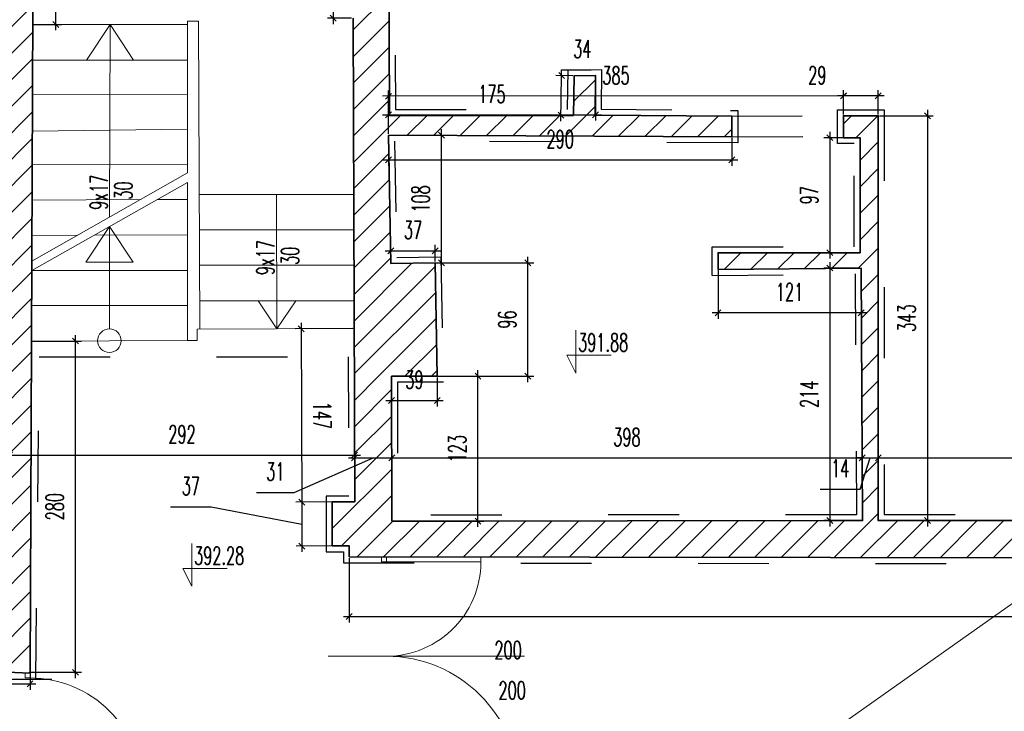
# Model space of a CAD drawing. Header units: millimetres. Extents: x 19887 to 192597, y -14203 to 39042.
# Tile 8 of 256: x 22705 to 23538, y -10427 to -9842. Entities that reach past the tile are written whole.
import ezdxf

# ---------------------------------------------------------------- set-up
doc = ezdxf.new("R2010")
doc.units = ezdxf.units.MM
doc.linetypes.add('ACAD_ISO03W100', pattern=[30, 12, -18])
doc.layers.get('Defpoints').update_dxf_attribs({"color": 4})
for name, color, linetype, lineweight in [('Basen_rzut_poziom_1_obrys', 252, 'Continuous', 35), ('Drzwi', 2, 'Continuous', 5), ('koty wysokościowe', 252, 'Continuous', 0), ('Schody', 252, 'Continuous', 5), ('Tabela', 1, 'Continuous', 0)]:
    doc.layers.add(name, color=color, linetype=linetype, lineweight=lineweight)
for name, color, linetype in [('Basen_rzut_poziom_1_widok', 252, 'Continuous'), ('Sufit podwieszany', 252, 'Continuous'), ('Wymiarowanie', 3, 'Continuous'), ('Wypełnienie', 252, 'Continuous')]:
    doc.layers.add(name, color=color, linetype=linetype)
doc.styles.add('ROMANS', font='romans.shx', dxfattribs={"width": 0.6})
doc.styles.get("Standard").update_dxf_attribs({"font": 'arial.ttf'})
doc.dimstyles.new('000001FB70622F18', dxfattribs={"dimtxt": 20, "dimasz": 5, "dimexe": 5, "dimexo": 1, "dimgap": 20, "dimtad": 1, "dimtoh": 1, "dimdec": 0, "dimtxsty": 'Standard', "dimblk": 'OBLIQUE', "dimcen": 0, "dimdle": 5, "dimclrd": 252, "dimclre": 252, "dimclrt": 252, "dimadec": 0, "dimazin": 0, "dimtfac": 1, "dimtdec": 0, "dimtmove": 0, "dimatfit": 3, "dimldrblk": 'OBLIQUE', "dimfxl": 150, "dimfxlon": 1, "dimlwd": 25, "dimlwe": 25, "dimarcsym": 1})
pattern_1 = [(45, (-31599.654, -23084.227), (-11.22532, 11.22532), [])]

# ---------------------------------------------------------------- blocks, each defined once
blk = doc.blocks.new('_Oblique')
at = {"color": 0, "linetype": 'ByBlock', "lineweight": -2}
blk.add_line((-0.5, -0.5), (0.5, 0.5), dxfattribs=at)
blk = doc.blocks.new('*D683')
at = {"layer": 'Defpoints', "color": 0}
for p in [(81.92, -4337.77), (81.92, -4338.6), (-209.93, -4340.14)]:
    blk.add_point(p, dxfattribs=at)
at = {"layer": 'Wymiarowanie', "color": 252, "linetype": 'Continuous', "lineweight": 25}
for p, q in [((-214.93, -4337.77), (86.92, -4337.77)), ((-209.93, -4339.14), (-209.93, -4332.77)), ((81.92, -4337.6), (81.92, -4332.77))]:
    blk.add_line(p, q, dxfattribs=at)
at = {"layer": 'Wymiarowanie', "color": 252, "linetype": 'ByBlock', "lineweight": 25, "xscale": 5, "yscale": 5, "zscale": 5, "rotation": 180}
blk.add_blockref('_Oblique', (-209.93, -4337.77), dxfattribs=at)
at = {"layer": 'Wymiarowanie', "color": 252, "linetype": 'ByBlock', "lineweight": 25, "xscale": 5, "yscale": 5, "zscale": 5}
blk.add_blockref('_Oblique', (81.92, -4337.77), dxfattribs=at)
at = {"layer": 'Wymiarowanie', "color": 252, "insert": (-64.01, -4320.27), "char_height": 15, "attachment_point": 5, "style": 'ROMANS'}
blk.add_mtext('292', dxfattribs=at)
blk = doc.blocks.new('*D684')
at = {"layer": 'Defpoints', "color": 0}
for p in [(81.92, -4338.6), (113.37, -4332.37), (113.37, -4340.16)]:
    blk.add_point(p, dxfattribs=at)
at = {"layer": 'Wymiarowanie', "color": 252, "linetype": 'Continuous', "lineweight": 25}
for p, q in [((113.37, -4333.37), (113.37, -4345.16)), ((30.92, -4369.35), (97.65, -4340.16)), ((76.92, -4340.16), (118.37, -4340.16)), ((81.92, -4339.6), (81.92, -4345.16)), ((-1.08, -4369.35), (30.92, -4369.35))]:
    blk.add_line(p, q, dxfattribs=at)
at = {"layer": 'Wymiarowanie', "color": 252, "linetype": 'ByBlock', "lineweight": 25, "xscale": 5, "yscale": 5, "zscale": 5, "rotation": 180}
blk.add_blockref('_Oblique', (81.92, -4340.16), dxfattribs=at)
at = {"layer": 'Wymiarowanie', "color": 252, "linetype": 'ByBlock', "lineweight": 25, "xscale": 5, "yscale": 5, "zscale": 5}
blk.add_blockref('_Oblique', (113.37, -4340.16), dxfattribs=at)
at = {"layer": 'Wymiarowanie', "color": 252, "insert": (14.92, -4351.85), "char_height": 15, "attachment_point": 5, "style": 'ROMANS'}
blk.add_mtext('31', dxfattribs=at)
blk = doc.blocks.new('*D685')
at = {"layer": 'Defpoints', "color": 0}
for p in [(113.37, -4332.37), (511.28, -4335.1), (511.28, -4340.16)]:
    blk.add_point(p, dxfattribs=at)
at = {"layer": 'Wymiarowanie', "color": 252, "linetype": 'Continuous', "lineweight": 25}
for p, q in [((113.37, -4333.37), (113.37, -4345.16)), ((511.28, -4336.1), (511.28, -4345.16)), ((108.37, -4340.16), (516.28, -4340.16))]:
    blk.add_line(p, q, dxfattribs=at)
at = {"layer": 'Wymiarowanie', "color": 252, "linetype": 'ByBlock', "lineweight": 25, "xscale": 5, "yscale": 5, "zscale": 5, "rotation": 180}
blk.add_blockref('_Oblique', (113.37, -4340.16), dxfattribs=at)
at = {"layer": 'Wymiarowanie', "color": 252, "linetype": 'ByBlock', "lineweight": 25, "xscale": 5, "yscale": 5, "zscale": 5}
blk.add_blockref('_Oblique', (511.28, -4340.16), dxfattribs=at)
at = {"layer": 'Wymiarowanie', "color": 252, "insert": (312.33, -4322.66), "char_height": 15, "attachment_point": 5, "style": 'ROMANS'}
blk.add_mtext('398', dxfattribs=at)
blk = doc.blocks.new('*D686')
at = {"layer": 'Defpoints', "color": 0}
for p in [(511.28, -4335.1), (524.94, -4340.16), (524.94, -4340.16)]:
    blk.add_point(p, dxfattribs=at)
at = {"layer": 'Wymiarowanie', "color": 252, "linetype": 'Continuous', "lineweight": 25}
for p, q in [((511.28, -4336.1), (511.28, -4345.16)), ((506.28, -4340.16), (529.94, -4340.16)), ((511.28, -4340.16), (506.28, -4340.16)), ((509.61, -4366.6), (518.11, -4340.16)), ((524.94, -4340.16), (529.94, -4340.16)), ((524.94, -4341.16), (524.94, -4345.16)), ((475.9, -4366.6), (509.61, -4366.6))]:
    blk.add_line(p, q, dxfattribs=at)
at = {"layer": 'Wymiarowanie', "color": 252, "linetype": 'ByBlock', "lineweight": 25, "xscale": 5, "yscale": 5, "zscale": 5}
blk.add_blockref('_Oblique', (511.28, -4340.16), dxfattribs=at)
at = {"layer": 'Wymiarowanie', "color": 252, "linetype": 'ByBlock', "lineweight": 25, "xscale": 5, "yscale": 5, "zscale": 5, "rotation": 180}
blk.add_blockref('_Oblique', (524.94, -4340.16), dxfattribs=at)
at = {"layer": 'Wymiarowanie', "color": 252, "insert": (492.76, -4349.1), "char_height": 15, "attachment_point": 5, "style": 'ROMANS'}
blk.add_mtext('14', dxfattribs=at)
blk = doc.blocks.new('*D688')
at = {"layer": 'Defpoints', "color": 0}
for p in [(524.94, -4340.16), (1058.67, -4340.16), (1058.67, -4340.16)]:
    blk.add_point(p, dxfattribs=at)
at = {"layer": 'Wymiarowanie', "color": 252, "linetype": 'Continuous', "lineweight": 25}
for p, q in [((524.94, -4339.16), (524.94, -4335.16)), ((1058.67, -4339.16), (1058.67, -4335.16)), ((519.94, -4340.16), (1063.67, -4340.16))]:
    blk.add_line(p, q, dxfattribs=at)
at = {"layer": 'Wymiarowanie', "color": 252, "linetype": 'ByBlock', "lineweight": 25, "xscale": 5, "yscale": 5, "zscale": 5, "rotation": 180}
blk.add_blockref('_Oblique', (524.94, -4340.16), dxfattribs=at)
at = {"layer": 'Wymiarowanie', "color": 252, "linetype": 'ByBlock', "lineweight": 25, "xscale": 5, "yscale": 5, "zscale": 5}
blk.add_blockref('_Oblique', (1058.67, -4340.16), dxfattribs=at)
at = {"layer": 'Wymiarowanie', "color": 252, "insert": (791.8, -4322.66), "char_height": 15, "attachment_point": 5, "style": 'ROMANS'}
blk.add_mtext('534', dxfattribs=at)
blk = doc.blocks.new('*D737')
at = {"layer": 'Defpoints', "color": 0}
for p in [(524.94, -4050.69), (524.94, -4393.21), (566.48, -4393.21)]:
    blk.add_point(p, dxfattribs=at)
at = {"layer": 'Wymiarowanie', "color": 252, "linetype": 'Continuous', "lineweight": 25}
for p, q in [((566.48, -4045.69), (566.48, -4398.21)), ((525.94, -4050.69), (571.48, -4050.69)), ((525.94, -4393.21), (571.48, -4393.21))]:
    blk.add_line(p, q, dxfattribs=at)
at = {"layer": 'Wymiarowanie', "color": 252, "linetype": 'ByBlock', "lineweight": 25, "xscale": 5, "yscale": 5, "zscale": 5}
for p, rotation in [((566.48, -4050.69), 90), ((566.48, -4393.21), 270)]:
    blk.add_blockref('_Oblique', p, dxfattribs=dict(at, rotation=rotation))
at = {"layer": 'Wymiarowanie', "color": 252, "insert": (548.98, -4221.95), "char_height": 15, "attachment_point": 5, "rotation": 90, "style": 'ROMANS'}
blk.add_mtext('343', dxfattribs=at)
blk = doc.blocks.new('*D726')
at = {"layer": 'Defpoints', "color": 0}
for p in [(495.44, -4033.97), (495.45, -4050.71), (524.94, -4050.69)]:
    blk.add_point(p, dxfattribs=at)
at = {"layer": 'Wymiarowanie', "color": 252, "linetype": 'Continuous', "lineweight": 25}
for p, q in [((495.45, -4049.71), (495.43, -4028.97)), ((524.93, -4049.69), (524.92, -4028.95)), ((495.44, -4033.97), (490.44, -4033.98)), ((529.92, -4033.95), (495.44, -4033.97))]:
    blk.add_line(p, q, dxfattribs=at)
at = {"layer": 'Wymiarowanie', "color": 252, "linetype": 'ByBlock', "lineweight": 25, "xscale": 5, "yscale": 5, "zscale": 5}
for p, rotation in [((495.44, -4033.97), 180.0448342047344), ((524.92, -4033.95), 0.04483420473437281)]:
    blk.add_blockref('_Oblique', p, dxfattribs=dict(at, rotation=rotation))
at = {"layer": 'Wymiarowanie', "color": 252, "insert": (473.37, -4016.48), "char_height": 15, "attachment_point": 5, "style": 'ROMANS'}
blk.add_mtext('29', dxfattribs=at)
blk = doc.blocks.new('*D738')
at = {"layer": 'Defpoints', "color": 0}
for p in [(110.67, -4034.25), (495.45, -4050.69), (110.7, -4067.04)]:
    blk.add_point(p, dxfattribs=at)
at = {"layer": 'Wymiarowanie', "color": 252, "linetype": 'Continuous', "lineweight": 25}
for p, q in [((110.7, -4066.04), (110.67, -4029.25)), ((495.45, -4049.69), (495.43, -4028.95)), ((500.44, -4033.95), (105.67, -4034.25))]:
    blk.add_line(p, q, dxfattribs=at)
at = {"layer": 'Wymiarowanie', "color": 252, "linetype": 'ByBlock', "lineweight": 25, "xscale": 5, "yscale": 5, "zscale": 5}
for p, rotation in [((110.67, -4034.25), 180.0448342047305), ((495.44, -4033.95), 0.0448342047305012)]:
    blk.add_blockref('_Oblique', p, dxfattribs=dict(at, rotation=rotation))
at = {"layer": 'Wymiarowanie', "color": 252, "insert": (303.04, -4016.6), "char_height": 15, "attachment_point": 5, "rotation": 0.04483, "style": 'ROMANS'}
blk.add_mtext('385', dxfattribs=at)
blk = doc.blocks.new('*D734')
at = {"layer": 'Defpoints', "color": 0}
for p in [(285.68, -4016.56), (285.71, -4049.83), (110.7, -4067.04)]:
    blk.add_point(p, dxfattribs=at)
at = {"layer": 'Wymiarowanie', "color": 252, "linetype": 'Continuous', "lineweight": 25}
for p, q in [((285.68, -4017.56), (285.71, -4054.83)), ((110.7, -4066.04), (110.68, -4044.96)), ((105.68, -4049.97), (290.71, -4049.82))]:
    blk.add_line(p, q, dxfattribs=at)
at = {"layer": 'Wymiarowanie', "color": 252, "linetype": 'ByBlock', "lineweight": 25, "xscale": 5, "yscale": 5, "zscale": 5}
for p, rotation in [((110.68, -4049.96), 180.0448342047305), ((285.71, -4049.83), 0.04483420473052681)]:
    blk.add_blockref('_Oblique', p, dxfattribs=dict(at, rotation=rotation))
at = {"layer": 'Wymiarowanie', "color": 252, "insert": (198.18, -4032.4), "char_height": 15, "attachment_point": 5, "rotation": 0.04483, "style": 'ROMANS'}
blk.add_mtext('175', dxfattribs=at)
blk = doc.blocks.new('*D739')
at = {"layer": 'Defpoints', "color": 0}
for p in [(257.06, -4016.71), (267.56, -4016.85), (267.11, -4050.4)]:
    blk.add_point(p, dxfattribs=at)
at = {"layer": 'Wymiarowanie', "color": 252, "linetype": 'Continuous', "lineweight": 25}
for p, q in [((257.06, -4016.71), (257.12, -4011.71)), ((257.12, -4011.71), (282.12, -4011.71)), ((266.56, -4016.84), (252.06, -4016.65)), ((256.55, -4055.27), (257.06, -4016.71)), ((266.11, -4050.39), (251.61, -4050.2))]:
    blk.add_line(p, q, dxfattribs=at)
at = {"layer": 'Wymiarowanie', "color": 252, "linetype": 'ByBlock', "lineweight": 25, "xscale": 5, "yscale": 5, "zscale": 5}
for p, rotation in [((257.06, -4016.71), 89.23897459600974), ((256.61, -4050.27), 269.2389745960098)]:
    blk.add_blockref('_Oblique', p, dxfattribs=dict(at, rotation=rotation))
at = {"layer": 'Wymiarowanie', "color": 252, "insert": (274.62, -3994.21), "char_height": 15, "attachment_point": 5, "style": 'ROMANS'}
blk.add_mtext('34', dxfattribs=at)
blk = doc.blocks.new('*D744')
at = {"layer": 'Defpoints', "color": 0}
for p in [(80.7, -3819.9), (63.92, -3968.2), (80.36, -3968.24)]:
    blk.add_point(p, dxfattribs=at)
at = {"layer": 'Wymiarowanie', "color": 252, "linetype": 'Continuous', "lineweight": 25}
for p, q in [((79.7, -3819.9), (59.26, -3819.85)), ((64.27, -3814.86), (63.91, -3973.2)), ((79.36, -3968.24), (58.92, -3968.19))]:
    blk.add_line(p, q, dxfattribs=at)
at = {"layer": 'Wymiarowanie', "color": 252, "linetype": 'ByBlock', "lineweight": 25, "xscale": 5, "yscale": 5, "zscale": 5}
for p, rotation in [((64.26, -3819.86), 89.86940026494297), ((63.92, -3968.2), 269.869400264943)]:
    blk.add_blockref('_Oblique', p, dxfattribs=dict(at, rotation=rotation))
at = {"layer": 'Wymiarowanie', "color": 252, "insert": (46.59, -3893.99), "char_height": 15, "attachment_point": 5, "rotation": 89.8694, "style": 'ROMANS'}
blk.add_mtext('148', dxfattribs=at)
blk = doc.blocks.new('*D745')
at = {"layer": 'Defpoints', "color": 0}
for p in [(81.57, -4230.79), (37.29, -4377.61), (82.05, -4377.46)]:
    blk.add_point(p, dxfattribs=at)
at = {"layer": 'Wymiarowanie', "color": 252, "linetype": 'Continuous', "lineweight": 25}
for p, q in [((80.57, -4230.79), (31.8, -4230.95)), ((36.79, -4225.93), (37.31, -4382.61)), ((81.05, -4377.47), (32.29, -4377.63))]:
    blk.add_line(p, q, dxfattribs=at)
at = {"layer": 'Wymiarowanie', "color": 252, "linetype": 'ByBlock', "lineweight": 25, "xscale": 5, "yscale": 5, "zscale": 5}
for p, rotation in [((36.8, -4230.93), 90.18909408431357), ((37.29, -4377.61), 270.1890940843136)]:
    blk.add_blockref('_Oblique', p, dxfattribs=dict(at, rotation=rotation))
at = {"layer": 'Wymiarowanie', "color": 252, "insert": (54.55, -4304.21), "char_height": 15, "attachment_point": 5, "rotation": 270.18909, "style": 'ROMANS'}
blk.add_mtext('147', dxfattribs=at)
blk = doc.blocks.new('*D746')
at = {"layer": 'Defpoints', "color": 0}
for p in [(82.05, -4377.46), (37.41, -4414.79), (63.03, -4414.71)]:
    blk.add_point(p, dxfattribs=at)
at = {"layer": 'Wymiarowanie', "color": 252, "linetype": 'Continuous', "lineweight": 25}
for p, q in [((81.05, -4377.47), (32.29, -4377.63)), ((37.27, -4372.61), (37.43, -4419.79)), ((-73.79, -4381.62), (-39.22, -4381.62)), ((-39.22, -4381.62), (37.35, -4396.2)), ((62.03, -4414.71), (32.41, -4414.81))]:
    blk.add_line(p, q, dxfattribs=at)
at = {"layer": 'Wymiarowanie', "color": 252, "linetype": 'ByBlock', "lineweight": 25, "xscale": 5, "yscale": 5, "zscale": 5}
for p, rotation in [((37.29, -4377.61), 90.18909408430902), ((37.41, -4414.79), 270.189094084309)]:
    blk.add_blockref('_Oblique', p, dxfattribs=dict(at, rotation=rotation))
at = {"layer": 'Wymiarowanie', "color": 252, "insert": (-56.51, -4364.12), "char_height": 15, "attachment_point": 5, "style": 'ROMANS'}
blk.add_mtext('37', dxfattribs=at)
blk = doc.blocks.new('*D783')
at = {"layer": 'Defpoints', "color": 0}
for p in [(77.45, -4423.96), (1299.19, -4423.96), (1299.19, -4474.4)]:
    blk.add_point(p, dxfattribs=at)
at = {"layer": 'Wymiarowanie', "color": 252, "linetype": 'Continuous', "lineweight": 25}
for p, q in [((77.45, -4424.96), (77.45, -4479.4)), ((1299.19, -4424.96), (1299.19, -4479.4)), ((72.45, -4474.4), (1304.19, -4474.4))]:
    blk.add_line(p, q, dxfattribs=at)
at = {"layer": 'Wymiarowanie', "color": 252, "linetype": 'ByBlock', "lineweight": 25, "xscale": 5, "yscale": 5, "zscale": 5, "rotation": 180}
blk.add_blockref('_Oblique', (77.45, -4474.4), dxfattribs=at)
at = {"layer": 'Wymiarowanie', "color": 252, "linetype": 'ByBlock', "lineweight": 25, "xscale": 5, "yscale": 5, "zscale": 5}
blk.add_blockref('_Oblique', (1299.19, -4474.4), dxfattribs=at)
at = {"layer": 'Wymiarowanie', "color": 252, "insert": (688.32, -4456.9), "char_height": 15, "attachment_point": 5, "style": 'ROMANS'}
blk.add_mtext('1222', dxfattribs=at)
blk = doc.blocks.new('*D943')
at = {"layer": 'Defpoints', "color": 0}
for p in [(-225.46, -4519.12), (-192.56, -4521.62), (-192.56, -4531.39)]:
    blk.add_point(p, dxfattribs=at)
at = {"layer": 'Wymiarowanie', "color": 252, "linetype": 'Continuous', "lineweight": 25}
for p, q in [((-225.46, -4520.12), (-225.46, -4536.39)), ((-192.56, -4522.62), (-192.56, -4536.39)), ((-225.46, -4531.39), (-541.72, -4531.39)), ((-230.46, -4531.39), (-187.56, -4531.39))]:
    blk.add_line(p, q, dxfattribs=at)
at = {"layer": 'Wymiarowanie', "color": 252, "linetype": 'ByBlock', "lineweight": 25, "xscale": 5, "yscale": 5, "zscale": 5, "rotation": 180}
blk.add_blockref('_Oblique', (-225.46, -4531.39), dxfattribs=at)
at = {"layer": 'Wymiarowanie', "color": 252, "linetype": 'ByBlock', "lineweight": 25, "xscale": 5, "yscale": 5, "zscale": 5}
blk.add_blockref('_Oblique', (-192.56, -4531.39), dxfattribs=at)
at = {"layer": 'Wymiarowanie', "color": 252, "insert": (-524.43, -4513.89), "char_height": 15, "attachment_point": 5, "style": 'ROMANS'}
blk.add_mtext('33', dxfattribs=at)
blk = doc.blocks.new('*D964')
at = {"layer": 'Defpoints', "color": 0}
for p in [(113.27, -4271.1), (186.35, -4271.1), (113.48, -4393.63)]:
    blk.add_point(p, dxfattribs=at)
at = {"layer": 'Wymiarowanie', "color": 252, "linetype": 'Continuous', "lineweight": 25}
for p, q in [((114.27, -4271.1), (191.35, -4271.1)), ((186.35, -4398.63), (186.35, -4266.1)), ((114.48, -4393.63), (191.35, -4393.63))]:
    blk.add_line(p, q, dxfattribs=at)
at = {"layer": 'Wymiarowanie', "color": 252, "linetype": 'ByBlock', "lineweight": 25, "xscale": 5, "yscale": 5, "zscale": 5}
for p, rotation in [((186.35, -4271.1), 90.00000000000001), ((186.35, -4393.63), 270)]:
    blk.add_blockref('_Oblique', p, dxfattribs=dict(at, rotation=rotation))
at = {"layer": 'Wymiarowanie', "color": 252, "insert": (168.85, -4332.37), "char_height": 15, "attachment_point": 5, "rotation": 90, "style": 'ROMANS'}
blk.add_mtext('123', dxfattribs=at)
blk = doc.blocks.new('*D945')
at = {"layer": 'Defpoints', "color": 0}
for p in [(150.09, -4175.13), (228.59, -4175.13), (113.27, -4271.1)]:
    blk.add_point(p, dxfattribs=at)
at = {"layer": 'Wymiarowanie', "color": 252, "linetype": 'Continuous', "lineweight": 25}
for p, q in [((228.59, -4276.1), (228.59, -4170.13)), ((151.09, -4175.13), (233.59, -4175.13)), ((114.27, -4271.1), (233.59, -4271.1))]:
    blk.add_line(p, q, dxfattribs=at)
at = {"layer": 'Wymiarowanie', "color": 252, "linetype": 'ByBlock', "lineweight": 25, "xscale": 5, "yscale": 5, "zscale": 5}
for p, rotation in [((228.59, -4175.13), 90.00000000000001), ((228.59, -4271.1), 270)]:
    blk.add_blockref('_Oblique', p, dxfattribs=dict(at, rotation=rotation))
at = {"layer": 'Wymiarowanie', "color": 252, "insert": (211.09, -4223.12), "char_height": 15, "attachment_point": 5, "rotation": 90, "style": 'ROMANS'}
blk.add_mtext('96', dxfattribs=at)
blk = doc.blocks.new('*D967')
at = {"layer": 'Defpoints', "color": 0}
for p in [(110.7, -4067.04), (155.43, -4067.04), (150.09, -4175.13)]:
    blk.add_point(p, dxfattribs=at)
at = {"layer": 'Wymiarowanie', "color": 252, "linetype": 'Continuous', "lineweight": 25}
for p, q in [((155.43, -4180.13), (155.43, -4062.04)), ((111.7, -4067.04), (160.43, -4067.04)), ((151.09, -4175.13), (160.43, -4175.13))]:
    blk.add_line(p, q, dxfattribs=at)
at = {"layer": 'Wymiarowanie', "color": 252, "linetype": 'ByBlock', "lineweight": 25, "xscale": 5, "yscale": 5, "zscale": 5}
for p, rotation in [((155.43, -4067.04), 90.00000000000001), ((155.43, -4175.13), 270)]:
    blk.add_blockref('_Oblique', p, dxfattribs=dict(at, rotation=rotation))
at = {"layer": 'Wymiarowanie', "color": 252, "insert": (137.93, -4121.09), "char_height": 15, "attachment_point": 5, "rotation": 90, "style": 'ROMANS'}
blk.add_mtext('108', dxfattribs=at)
blk = doc.blocks.new('*D968')
at = {"layer": 'Defpoints', "color": 0}
for p in [(509.48, -4069.28), (484.01, -4166.57), (509.48, -4166.57)]:
    blk.add_point(p, dxfattribs=at)
at = {"layer": 'Wymiarowanie', "color": 252, "linetype": 'Continuous', "lineweight": 25}
for p, q in [((484.01, -4064.28), (484.01, -4171.57)), ((508.48, -4069.28), (479.01, -4069.28)), ((508.48, -4166.57), (479.01, -4166.57))]:
    blk.add_line(p, q, dxfattribs=at)
at = {"layer": 'Wymiarowanie', "color": 252, "linetype": 'ByBlock', "lineweight": 25, "xscale": 5, "yscale": 5, "zscale": 5}
for p, rotation in [((484.01, -4069.28), 90.00000000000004), ((484.01, -4166.57), 270)]:
    blk.add_blockref('_Oblique', p, dxfattribs=dict(at, rotation=rotation))
at = {"layer": 'Wymiarowanie', "color": 252, "insert": (466.51, -4117.93), "char_height": 15, "attachment_point": 5, "rotation": 90, "style": 'ROMANS'}
blk.add_mtext('97', dxfattribs=at)
blk = doc.blocks.new('*D965')
at = {"layer": 'Defpoints', "color": 0}
for p in [(510.4, -4179.52), (484.01, -4393.22), (511.6, -4393.22)]:
    blk.add_point(p, dxfattribs=at)
at = {"layer": 'Wymiarowanie', "color": 252, "linetype": 'Continuous', "lineweight": 25}
for p, q in [((509.4, -4179.52), (479.01, -4179.52)), ((484.01, -4174.52), (484.01, -4398.22)), ((510.6, -4393.22), (479.01, -4393.22))]:
    blk.add_line(p, q, dxfattribs=at)
at = {"layer": 'Wymiarowanie', "color": 252, "linetype": 'ByBlock', "lineweight": 25, "xscale": 5, "yscale": 5, "zscale": 5}
for p, rotation in [((484.01, -4179.52), 90.00000000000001), ((484.01, -4393.22), 270)]:
    blk.add_blockref('_Oblique', p, dxfattribs=dict(at, rotation=rotation))
at = {"layer": 'Wymiarowanie', "color": 252, "insert": (466.51, -4286.37), "char_height": 15, "attachment_point": 5, "rotation": 90, "style": 'ROMANS'}
blk.add_mtext('214', dxfattribs=at)
blk = doc.blocks.new('*D941')
at = {"layer": 'Defpoints', "color": 0}
for p in [(389.36, -4179.52), (510.4, -4179.52), (389.36, -4217.4)]:
    blk.add_point(p, dxfattribs=at)
at = {"layer": 'Wymiarowanie', "color": 252, "linetype": 'Continuous', "lineweight": 25}
for p, q in [((389.36, -4180.52), (389.36, -4222.4)), ((510.4, -4180.52), (510.4, -4222.4)), ((515.4, -4217.4), (384.36, -4217.4))]:
    blk.add_line(p, q, dxfattribs=at)
at = {"layer": 'Wymiarowanie', "color": 252, "linetype": 'ByBlock', "lineweight": 25, "xscale": 5, "yscale": 5, "zscale": 5, "rotation": 180}
blk.add_blockref('_Oblique', (389.36, -4217.4), dxfattribs=at)
at = {"layer": 'Wymiarowanie', "color": 252, "linetype": 'ByBlock', "lineweight": 25, "xscale": 5, "yscale": 5, "zscale": 5}
blk.add_blockref('_Oblique', (510.4, -4217.4), dxfattribs=at)
at = {"layer": 'Wymiarowanie', "color": 252, "insert": (449.88, -4199.9), "char_height": 15, "attachment_point": 5, "style": 'ROMANS'}
blk.add_mtext('121', dxfattribs=at)
blk = doc.blocks.new('*D942')
at = {"layer": 'Defpoints', "color": 0}
for p in [(150.09, -4164.96), (112.69, -4175.75), (150.09, -4175.13)]:
    blk.add_point(p, dxfattribs=at)
at = {"layer": 'Wymiarowanie', "color": 252, "linetype": 'Continuous', "lineweight": 25}
for p, q in [((112.69, -4174.75), (112.69, -4159.96)), ((150.09, -4174.13), (150.09, -4159.96)), ((107.69, -4164.96), (155.09, -4164.96))]:
    blk.add_line(p, q, dxfattribs=at)
at = {"layer": 'Wymiarowanie', "color": 252, "linetype": 'ByBlock', "lineweight": 25, "xscale": 5, "yscale": 5, "zscale": 5, "rotation": 180}
blk.add_blockref('_Oblique', (112.69, -4164.96), dxfattribs=at)
at = {"layer": 'Wymiarowanie', "color": 252, "linetype": 'ByBlock', "lineweight": 25, "xscale": 5, "yscale": 5, "zscale": 5}
blk.add_blockref('_Oblique', (150.09, -4164.96), dxfattribs=at)
at = {"layer": 'Wymiarowanie', "color": 252, "insert": (131.39, -4147.46), "char_height": 15, "attachment_point": 5, "style": 'ROMANS'}
blk.add_mtext('37', dxfattribs=at)
blk = doc.blocks.new('*D969')
at = {"layer": 'Defpoints', "color": 0}
for p in [(113.27, -4271.1), (151.95, -4271.1), (151.95, -4291.59)]:
    blk.add_point(p, dxfattribs=at)
at = {"layer": 'Wymiarowanie', "color": 252, "linetype": 'Continuous', "lineweight": 25}
for p, q in [((113.27, -4272.1), (113.27, -4296.59)), ((151.95, -4272.1), (151.95, -4296.59)), ((108.27, -4291.59), (156.95, -4291.59))]:
    blk.add_line(p, q, dxfattribs=at)
at = {"layer": 'Wymiarowanie', "color": 252, "linetype": 'ByBlock', "lineweight": 25, "xscale": 5, "yscale": 5, "zscale": 5, "rotation": 180}
blk.add_blockref('_Oblique', (113.27, -4291.59), dxfattribs=at)
at = {"layer": 'Wymiarowanie', "color": 252, "linetype": 'ByBlock', "lineweight": 25, "xscale": 5, "yscale": 5, "zscale": 5}
blk.add_blockref('_Oblique', (151.95, -4291.59), dxfattribs=at)
at = {"layer": 'Wymiarowanie', "color": 252, "insert": (132.61, -4274.09), "char_height": 15, "attachment_point": 5, "style": 'ROMANS'}
blk.add_mtext('39', dxfattribs=at)
blk = doc.blocks.new('*D973')
at = {"layer": 'Defpoints', "color": 0}
for p in [(110.7, -4067.04), (401.01, -4068.51), (401.01, -4088.01)]:
    blk.add_point(p, dxfattribs=at)
at = {"layer": 'Wymiarowanie', "color": 252, "linetype": 'Continuous', "lineweight": 25}
for p, q in [((110.7, -4068.04), (110.7, -4093.01)), ((401.01, -4069.51), (401.01, -4093.01)), ((105.7, -4088.01), (406.01, -4088.01))]:
    blk.add_line(p, q, dxfattribs=at)
at = {"layer": 'Wymiarowanie', "color": 252, "linetype": 'ByBlock', "lineweight": 25, "xscale": 5, "yscale": 5, "zscale": 5, "rotation": 180}
blk.add_blockref('_Oblique', (110.7, -4088.01), dxfattribs=at)
at = {"layer": 'Wymiarowanie', "color": 252, "linetype": 'ByBlock', "lineweight": 25, "xscale": 5, "yscale": 5, "zscale": 5}
blk.add_blockref('_Oblique', (401.01, -4088.01), dxfattribs=at)
at = {"layer": 'Wymiarowanie', "color": 252, "insert": (255.86, -4070.51), "char_height": 15, "attachment_point": 5, "style": 'ROMANS'}
blk.add_mtext('290', dxfattribs=at)
blk = doc.blocks.new('*D1014')
at = {"layer": 'Defpoints', "color": 0}
for p in [(-191.4, -4241.32), (-154.12, -4241.32), (-192.56, -4521.62)]:
    blk.add_point(p, dxfattribs=at)
at = {"layer": 'Wymiarowanie', "color": 252, "linetype": 'Continuous', "lineweight": 25}
for p, q in [((-154.12, -4526.62), (-154.12, -4236.32)), ((-190.4, -4241.32), (-149.12, -4241.32)), ((-191.56, -4521.62), (-149.12, -4521.62))]:
    blk.add_line(p, q, dxfattribs=at)
at = {"layer": 'Wymiarowanie', "color": 252, "linetype": 'ByBlock', "lineweight": 25, "xscale": 5, "yscale": 5, "zscale": 5}
for p, rotation in [((-154.12, -4241.32), 90.00000000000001), ((-154.12, -4521.62), 270)]:
    blk.add_blockref('_Oblique', p, dxfattribs=dict(at, rotation=rotation))
at = {"layer": 'Wymiarowanie', "color": 252, "insert": (-171.62, -4381.47), "char_height": 15, "attachment_point": 5, "rotation": 90, "style": 'ROMANS'}
blk.add_mtext('280', dxfattribs=at)
blk = doc.blocks.new('*D1015')
at = {"layer": 'Defpoints', "color": 0}
for p in [(-189.64, -3819.9), (-170.76, -3819.9), (-190.28, -3973.41)]:
    blk.add_point(p, dxfattribs=at)
at = {"layer": 'Wymiarowanie', "color": 252, "linetype": 'Continuous', "lineweight": 25}
for p, q in [((-188.64, -3819.9), (-165.76, -3819.9)), ((-170.76, -3978.41), (-170.76, -3814.9)), ((-189.28, -3973.41), (-165.76, -3973.41))]:
    blk.add_line(p, q, dxfattribs=at)
at = {"layer": 'Wymiarowanie', "color": 252, "linetype": 'ByBlock', "lineweight": 25, "xscale": 5, "yscale": 5, "zscale": 5}
for p, rotation in [((-170.76, -3819.9), 90.00000000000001), ((-170.76, -3973.41), 270)]:
    blk.add_blockref('_Oblique', p, dxfattribs=dict(at, rotation=rotation))
at = {"layer": 'Wymiarowanie', "color": 252, "insert": (-188.26, -3896.65), "char_height": 15, "attachment_point": 5, "rotation": 90, "style": 'ROMANS'}
blk.add_mtext('154', dxfattribs=at)
blk = doc.blocks.new('G$CF5E15B28')
at = {"layer": 'Wypełnienie'}
h = blk.add_hatch(dxfattribs=at)
h.set_pattern_fill('ANSI31', color=253, scale=5, angle=90)
h.set_pattern_definition(pattern_1)
h.paths.add_polyline_path([(-218.86, -2444.53), (-225.46, -4520.85), (-192.57, -4522.4), (-189.64, -3819.9), (80.7, -3819.9), (80.7, -3790.84), (-188.6, -3790.87), (-188.6, -2444.53)])
h = blk.add_hatch(dxfattribs=at)
h.set_pattern_fill('ANSI31', color=253, scale=5, angle=90)
h.set_pattern_definition(pattern_1)
h.paths.add_polyline_path([(110.69, -3844.47), (132.03, -3844.34), (131.89, -3822.1), (267.08, -3822.1), (267.28, -3907.97), (262.73, -3907.97), (262.73, -3917.17), (267.26, -3917.17), (267.26, -3922.32), (285.44, -3922.32), (285.44, -3822.39), (289.87, -3822.39), (289.87, -3790.87), (80.7, -3790.84), (80.97, -4050.51), (111.5, -4050.49)])
h = blk.add_hatch(dxfattribs=at)
h.set_pattern_fill('ANSI31', color=253, scale=5, angle=90)
h.set_pattern_definition(pattern_1)
h.paths.add_polyline_path([(267.56, -4016.85), (267.11, -4050.4), (267.02, -4067.83), (401.01, -4068.51), (401.01, -4051.12), (285.38, -4050.11), (285.68, -4016.56)])
h = blk.add_hatch(dxfattribs=at)
h.set_pattern_fill('ANSI31', color=253, scale=5, angle=90)
h.set_pattern_definition(pattern_1)
h.paths.add_polyline_path([(1497.13, -4424.2), (1809.51, -4424.2), (1811.23, -4463.74), (1939.12, -4462.79), (1939.12, -4423.97), (2222.23, -4423.97), (2222.23, -4436.41), (2251.27, -4436.41), (2251.27, -4423.55), (2358.63, -4423.55), (2358.63, -4417.11), (2355.38, -4417.11), (2357.9, -4157.55), (2341.16, -4157.55), (2337.7, -4393.15), (1229.5, -4395.41), (1229.17, -4157.6), (1216.57, -4157.6), (1216.93, -4395.41), (1072.41, -4395.41), (1072.41, -4157.95), (1058.67, -4157.95), (1058.67, -4393.79), (711.85, -4393.21), (711.85, -4387.94), (672.92, -4387.94), (672.92, -4393.21), (524.94, -4393.21), (524.94, -4050.69), (495.45, -4050.69), (495.45, -4069.28), (509.48, -4069.28), (509.48, -4166.57), (389.36, -4166.57), (389.36, -4180.88), (510.4, -4179.52), (511.6, -4393.22), (113.48, -4393.63), (113.27, -4271.1), (81.7, -4271.2), (82.05, -4377.46), (63.03, -4377.46), (63.03, -4414.71), (77.45, -4414.71), (77.45, -4423.96), (1299.19, -4425.62), (1299.19, -4462.16), (1497.13, -4462.16)])
h = blk.add_hatch(dxfattribs=at)
h.set_pattern_fill('ANSI31', color=253, scale=5, angle=90)
h.set_pattern_definition(pattern_1)
h.paths.add_polyline_path([(80.97, -4050.51), (81.7, -4271.2), (151.95, -4271.1), (150.09, -4175.13), (112.69, -4175.75), (110.7, -4067.04), (267.02, -4067.83), (267.11, -4050.4)])
at = {"layer": 'Basen_rzut_poziom_1_obrys', "color": 253, "elevation": 0}
for points in [[(-192.57, -4522.4), (-189.64, -3819.9)], [(110.69, -3844.47), (111.5, -4050.49), (267.11, -4050.4), (267.56, -4016.85), (285.68, -4016.56), (285.38, -4050.11), (401.01, -4051.12), (401.01, -4051.12), (401.01, -4068.51), (110.7, -4067.04)], [(80.7, -3968.24), (82.05, -4377.46)], [(389.36, -4180.88), (389.36, -4166.57), (509.48, -4166.57), (509.48, -4069.28), (495.45, -4069.28), (495.45, -4050.69), (524.94, -4050.69), (524.94, -4393.21), (672.92, -4393.21), (672.92, -4387.94), (711.85, -4387.94), (711.85, -4393.21), (1058.67, -4393.79), (1058.67, -4157.95), (1072.41, -4157.95), (1072.41, -4395.41), (1216.93, -4395.41), (1216.57, -4157.6), (1229.17, -4157.6), (1229.5, -4395.41)], [(110.7, -4067.04), (112.69, -4175.75), (150.09, -4175.13), (151.95, -4271.1), (113.27, -4271.1), (113.48, -4393.63)], [(389.36, -4180.88), (510.4, -4179.52), (511.6, -4393.22), (113.48, -4393.63)], [(82.05, -4377.46), (63.03, -4377.46), (63.03, -4414.71), (77.45, -4414.71), (77.45, -4423.96)], [(113.48, -4373.79), (113.48, -4373.79), (113.48, -4373.79)], [(77.45, -4423.96), (1299.19, -4425.62), (1299.19, -4462.16), (1497.13, -4462.16)], [(-225.46, -4520.85), (-192.57, -4522.4)]]:
    blk.add_lwpolyline(points, dxfattribs=at)
at = {"layer": 'Basen_rzut_poziom_1_widok', "color": 253, "linetype": 'ACAD_ISO03W100', "ltscale": 5, "elevation": 0}
for points in [[(400.5, -4051.12), (495.45, -4050.69)], [(401.01, -4068.51), (495.45, -4068.07)]]:
    blk.add_lwpolyline(points, dxfattribs=at)
at = {"layer": 'Drzwi', "color": 253, "elevation": 0}
for points in [[(108.86, -4428), (104.86, -4428), (104.86, -4424), (108.86, -4424)], [(-192.57, -4522.4), (-196.57, -4522.4), (-196.57, -4526.4), (-192.57, -4526.4)]]:
    blk.add_lwpolyline(points, close=True, dxfattribs=at)
for points in [[(108.86, -4428), (188.86, -4428), (188.86, -4428)], [(59.69, -4508), (225.65, -4508)]]:
    blk.add_lwpolyline(points, dxfattribs=at)
at = {"layer": 'Drzwi', "color": 253}
for centre, radius, start, end in [((108.86, -4428, 0), 80, 270.00013, 2.78811), ((108.86, -4620.05, 0), 112.05, 0.00022, 90.00013), ((-192.57, -4621.19, 0), 94.79, 0, 90.00003)]:
    blk.add_arc(centre, radius, start, end, dxfattribs=at)
at = {"layer": 'koty wysokościowe', "color": 253, "elevation": 0}
for points in [[(269.11, -4232.14), (269.11, -4268.38)], [(261.61, -4253.38), (269.11, -4253.38)], [(269.11, -4268.38), (261.61, -4253.38)], [(269.11, -4253.38), (299.11, -4253.38)], [(-55.71, -4412.57), (-55.71, -4448.81)], [(-63.21, -4433.81), (-55.71, -4433.81)], [(-55.71, -4448.81), (-63.21, -4433.81)], [(-55.71, -4433.81), (-25.71, -4433.81)]]:
    blk.add_lwpolyline(points, dxfattribs=at)
at = {"layer": 'Schody', "color": 253}
for p, q in [((-191.12, -4173.69, 0), (-59.48, -4099.11, 0)), ((-191.15, -4181.77, 0), (-59.48, -4107.18, 0)), ((16.11, -4231, 0), (15.89, -4117.26, 0)), ((-125.24, -4144.43, 0), (-105.3, -4174.48, 0)), ((16.11, -4231, 0), (0.47, -4207.26, 0)), ((16.11, -4231, 0), (32.23, -4207.26, 0))]:
    blk.add_line(p, q, dxfattribs=at)
at = {"layer": 'Schody', "color": 253, "elevation": 0}
for points in [[(-190.28, -3973.41), (-59.48, -3973.58), (-59.48, -3970.64), (-50.2, -3970.6)], [(-50.2, -3970.6), (-50.2, -3970.6), (-48.94, -4231.22)], [(-124.88, -4003.54), (-144.88, -4003.54), (-124.88, -3973.49)], [(-125.22, -4136.35), (-124.88, -3973.49)], [(-124.95, -4003.54), (-104.95, -4003.54), (-124.88, -3973.49)], [(-59.48, -3973.58), (-59.48, -4099.11)], [(-190.41, -4003.54), (-59.48, -4003.54)], [(-59.48, -4032.83), (-190.53, -4033.06)], [(-190.66, -4063.71), (-59.48, -4062.12)], [(-59.48, -4092.06), (-190.78, -4092.12)], [(-59.48, -4107.18), (-59.48, -4240.77), (-51.09, -4240.77), (-51.09, -4231.22), (81.57, -4230.79)], [(-190.9, -4122.14), (-99.35, -4121.7)], [(-84.99, -4121.62), (-59.48, -4121.5)], [(-49.45, -4117.26), (81.22, -4117.26)], [(-125.24, -4174.48), (-145.24, -4174.48), (-125.24, -4144.43)], [(-125.42, -4231.05), (-125.24, -4144.43)], [(-125.3, -4174.48), (-105.3, -4174.48), (-125.24, -4144.43)], [(-49.29, -4147.26), (81.33, -4147.26)], [(-191.03, -4151.97), (-152.48, -4151.8)], [(-138.13, -4151.73), (-59.48, -4151.38)], [(-49.14, -4177.26), (81.43, -4177.26)], [(-191.15, -4181.77), (-59.48, -4181.77)], [(-191.27, -4211.34), (-59.48, -4211.34)], [(-48.98, -4207.26), (81.54, -4207.26)], [(-191.4, -4241.32), (-59.48, -4240.77)]]:
    blk.add_lwpolyline(points, dxfattribs=at)
at = {"layer": 'Schody', "color": 253}
blk.add_circle((-125.44, -4241.05, 0), 10, dxfattribs=at)
at = {"layer": 'Sufit podwieszany', "color": 253, "linetype": 'ACAD_ISO03W100', "ltscale": 5, "elevation": 0}
for points in [[(115.71, -3849.44), (116.48, -4045.4), (262.18, -4045.4), (262.62, -4011.93), (290.73, -4011.47), (290.43, -4045.15), (400, -4046.12), (406.01, -4046.12), (406.01, -4073.53), (115.79, -4072.07)], [(384.36, -4185.88), (384.36, -4161.57), (504.48, -4161.57), (504.48, -4074.28), (490.45, -4074.28), (490.45, -4045.69), (529.94, -4045.69), (529.94, -4388.21), (667.92, -4388.21), (667.92, -4382.94), (716.85, -4382.94), (716.85, -4388.21), (1053.67, -4388.79), (1053.67, -4152.95), (1077.41, -4152.95), (1077.41, -4390.41), (1211.92, -4390.41), (1211.56, -4152.6), (1234.17, -4152.6), (1234.49, -4390.4)], [(115.79, -4072.07), (117.59, -4170.67), (154.99, -4170.05), (157.05, -4276.1), (118.28, -4276.1), (118.47, -4388.63)], [(384.36, -4185.88), (505.43, -4184.57), (506.57, -4388.23), (118.47, -4388.63)], [(-187.59, -4527.4), (-187.59, -4527.4), (-187.59, -4527.4), (-187.59, -4527.4), (-184.78, -4254.73)], [(-184.78, -4254.73), (76.64, -4254.73)], [(76.64, -4254.73), (77.03, -4372.46)], [(77.03, -4372.46), (58.03, -4372.46), (58.03, -4419.71), (72.45, -4419.71), (72.46, -4428.95)], [(72.46, -4428.95), (1294.19, -4430.61), (1294.19, -4467.16), (1502.13, -4467.16)], [(-233.82, -4524.85), (-210.5, -4525.85), (-210.5, -4527.4), (-174.24, -4527.4)]]:
    blk.add_lwpolyline(points, dxfattribs=at)
at = {"layer": 'Drzwi', "color": 253, "char_height": 15, "width": 190.2964, "attachment_point": 7, "rotation": 0.69846, "style": 'ROMANS'}
for insert in [(200.35, -4510.42, 0), (203.78, -4544.54, 0)]:
    blk.add_mtext('200', dxfattribs=dict(at, insert=insert))
at = {"layer": 'koty wysokościowe', "color": 253, "char_height": 15, "width": 21553.2844, "attachment_point": 1, "style": 'ROMANS'}
for s, insert in [('391.88', (271, -4235.05, 0)), ('392.28', (-53.81, -4415.48, 0))]:
    blk.add_mtext(s, dxfattribs=dict(at, insert=insert))
at = {"layer": 'Schody', "color": 253, "char_height": 15, "width": 190.2964, "attachment_point": 7, "rotation": 89.56828, "style": 'ROMANS'}
for s, insert in [('30', (-106.15, -4121.74, 0)), ('9x17', (-126.98, -4130.39, 0)), ('30', (34.79, -4176.98, 0)), ('9x17', (13.96, -4185.63, 0))]:
    blk.add_mtext(s, dxfattribs=dict(at, insert=insert))
at = {"layer": 'Wymiarowanie', "color": 253}
for base, p1, p2, angle, override, picture, middle in [((-170.76, -3819.9, 0), (-190.28, -3973.41, 0), (-189.64, -3819.9, 0), 90, {"dimtxt": 15, "dimgap": 10, "dimtxsty": 'ROMANS'}, '*D1015', (-188.26, -3896.65, 0)), ((110.67, -4034.25, 0), (495.45, -4050.69, 0), (110.7, -4067.04, 0), 0.04483, {"dimtxt": 15, "dimgap": 10, "dimtxsty": 'ROMANS', "dimtmove": 1}, '*D738', (303.04, -4016.6, 0)), ((285.71, -4049.83, 0), (110.7, -4067.04, 0), (285.68, -4016.56, 0), 0.04483, {"dimtxt": 15, "dimgap": 10, "dimtxsty": 'ROMANS', "dimtmove": 1}, '*D734', (198.18, -4032.4, 0)), ((401.01, -4088.01, 0), (110.7, -4067.04, 0), (401.01, -4068.51, 0), 0, {"dimtxt": 15, "dimgap": 10, "dimtxsty": 'ROMANS'}, '*D973', (255.86, -4070.51, 0)), ((155.43, -4067.04, 0), (150.09, -4175.13, 0), (110.7, -4067.04, 0), 90, {"dimtxt": 15, "dimgap": 10, "dimtxsty": 'ROMANS', "dimtmove": 1}, '*D967', (137.93, -4121.09, 0)), ((484.01, -4166.57, 0), (509.48, -4069.28, 0), (509.48, -4166.57, 0), 90, {"dimtxt": 15, "dimgap": 10, "dimtxsty": 'ROMANS'}, '*D968', (466.51, -4117.93, 0)), ((150.09, -4164.96, 0), (112.69, -4175.75, 0), (150.09, -4175.13, 0), 0, {"dimtxt": 15, "dimgap": 10, "dimtxsty": 'ROMANS'}, '*D942', (131.39, -4147.46, 0)), ((228.59, -4175.13, 0), (113.27, -4271.1, 0), (150.09, -4175.13, 0), 90, {"dimtxt": 15, "dimgap": 10, "dimtxsty": 'ROMANS', "dimtmove": 1}, '*D945', (211.09, -4223.12, 0)), ((389.36, -4217.4, 0), (510.4, -4179.52, 0), (389.36, -4179.52, 0), 0, {"dimtxt": 15, "dimgap": 10, "dimtxsty": 'ROMANS'}, '*D941', (449.88, -4199.9, 0)), ((484.01, -4393.22, 0), (510.4, -4179.52, 0), (511.6, -4393.22, 0), 90, {"dimtxt": 15, "dimgap": 10, "dimtxsty": 'ROMANS'}, '*D965', (466.51, -4286.37, 0)), ((-154.12, -4241.32, 0), (-192.56, -4521.62, 0), (-191.4, -4241.32, 0), 90, {"dimtxt": 15, "dimgap": 10, "dimtxsty": 'ROMANS'}, '*D1014', (-171.62, -4381.47, 0)), ((151.95, -4291.59, 0), (113.27, -4271.1, 0), (151.95, -4271.1, 0), 0, {"dimtxt": 15, "dimgap": 10, "dimtxsty": 'ROMANS'}, '*D969', (132.61, -4274.09, 0)), ((186.35, -4271.1, 0), (113.48, -4393.63, 0), (113.27, -4271.1, 0), 90, {"dimtxt": 15, "dimgap": 10, "dimtxsty": 'ROMANS'}, '*D964', (168.85, -4332.37, 0)), ((81.92, -4337.77, 0), (-209.93, -4340.14, 0), (81.92, -4338.6, 0), 0, {"dimtxt": 15, "dimgap": 10, "dimtxsty": 'ROMANS', "dimtmove": 1}, '*D683', (-64.01, -4320.27, 0)), ((511.28, -4340.16, 0), (113.37, -4332.37, 0), (511.28, -4335.1, 0), 0, {"dimtxt": 15, "dimgap": 10, "dimtxsty": 'ROMANS', "dimtmove": 1}, '*D685', (312.33, -4322.66, 0)), ((1058.67, -4340.16, 0), (524.94, -4340.16, 0), (1058.67, -4340.16, 0), 0, {"dimtxt": 15, "dimgap": 10, "dimtxsty": 'ROMANS', "dimtmove": 1}, '*D688', (791.8, -4322.66, 0)), ((1299.19, -4474.4, 0), (77.45, -4423.96, 0), (1299.19, -4423.96, 0), 0, {"dimtxt": 15, "dimgap": 10, "dimtxsty": 'ROMANS'}, '*D783', (688.32, -4456.9, 0))]:
    dim = blk.add_linear_dim(base=base, p1=p1, p2=p2, angle=angle, dimstyle='000001FB70622F18', override=override, dxfattribs=at)
    dim.commit()
    dim.dimension.update_dxf_attribs({"geometry": picture, "text_midpoint": middle})
for p1, p2, distance, picture, middle in [((80.7, -3819.9, 0), (80.36, -3968.24, 0), -16.44, '*D744', (46.59, -3893.99, 0)), ((267.11, -4050.4, 0), (267.56, -4016.85, 0), 10.5, '*D739', (274.62, -3994.21, 0)), ((524.94, -4050.69, 0), (495.45, -4050.71, 0), -16.74, '*D726', (473.37, -4016.48, 0)), ((524.94, -4050.69, 0), (524.94, -4393.21, 0), 41.54, '*D737', (548.98, -4221.95, 0)), ((81.57, -4230.79, 0), (82.05, -4377.46, 0), -44.76, '*D745', (54.55, -4304.21, 0))]:
    dim = blk.add_aligned_dim(p1=p1, p2=p2, distance=distance, dimstyle='000001FB70622F18', override={"dimtxt": 15, "dimgap": 10, "dimtxsty": 'ROMANS'}, dxfattribs=at)
    dim.commit()
    dim.dimension.update_dxf_attribs({"geometry": picture, "text_midpoint": middle})
for base, p1, p2, angle, picture, middle in [((113.37, -4340.16, 0), (81.92, -4338.6, 0), (113.37, -4332.37, 0), 0, '*D684', (20.92, -4369.35, 0)), ((524.94, -4340.16, 0), (511.28, -4335.1, 0), (524.94, -4340.16, 0), 0, '*D686', (499.61, -4366.6, 0)), ((37.41, -4414.79, 0), (82.05, -4377.46, 0), (63.03, -4414.71, 0), 90.18909, '*D746', (-49.22, -4381.62, 0))]:
    dim = blk.add_linear_dim(base=base, p1=p1, p2=p2, angle=angle, dimstyle='000001FB70622F18', override={"dimtxt": 15, "dimgap": 10, "dimtxsty": 'ROMANS', "dimtmove": 1}, dxfattribs=at)
    dim.commit()
    dim.dimension.update_dxf_attribs({"geometry": picture, "text_midpoint": middle, "dimtype": 160})
dim = blk.add_linear_dim(base=(-192.56, -4531.39, 0), p1=(-225.46, -4519.12, 0), p2=(-192.56, -4521.62, 0), dimstyle='000001FB70622F18', override={"dimtxt": 15, "dimgap": 10, "dimtxsty": 'ROMANS'}, dxfattribs=at)
dim.commit()
dim.dimension.update_dxf_attribs({"geometry": '*D943', "text_midpoint": (-524.43, -4531.39), "dimtype": 160})

msp = doc.modelspace()

# ---------------------------------------------------------------- linework, layer by layer
at = {"layer": 'Tabela'}
msp.add_lwpolyline([(19886.64, -12923.09), (30386.64, -5498.09)], dxfattribs=at)

# ---------------------------------------------------------------- block references
msp.add_blockref('G$CF5E15B28', (22906.81, -5872.86, 0))

doc.saveas('drawing.dxf')
